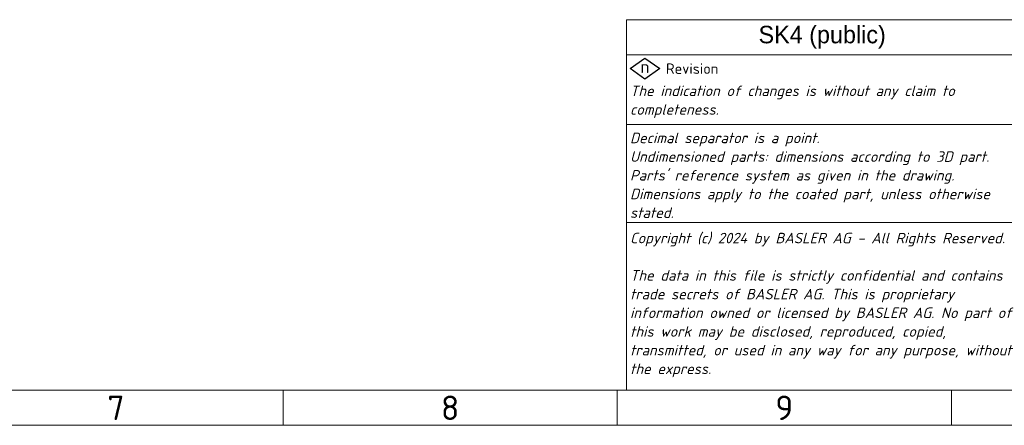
# Model space of a CAD drawing. Header units: millimetres. Extents: x 5 to 589, y 5 to 415.
# Tile 13 of 34: x 307 to 448, y 5 to 63. Entities that reach past the tile are written whole.
import ezdxf
from ezdxf.enums import TextEntityAlignment as Align

# ---------------------------------------------------------------- set-up
doc = ezdxf.new("R2018")
doc.units = ezdxf.units.MM
for name, color, linetype, lineweight in [('Rahmen (ISO)', 7, 'Continuous', 70), ('Symbol (ISO)', 7, 'Continuous', 25), ('Titel (ISO)', 7, 'Continuous', 50)]:
    doc.layers.add(name, color=color, linetype=linetype, lineweight=lineweight)
doc.layers.add('Skizziergeometrie (ISO) rot', color=1, linetype='Continuous', lineweight=25, true_color=0xff0000)
doc.styles.add('Notiztext (ISO)', font='isocpeur.ttf')
doc.styles.add('Textstil18', font='isocpeur.ttf')
doc.styles.add('Textstil49', font='isocpeur.ttf')
doc.styles.add('Textstil61', font='isocpeur.ttf')

# ---------------------------------------------------------------- blocks, each defined once
blk = doc.blocks.new('Schriftfelder Basler Ohne')
at = {"layer": 'Skizziergeometrie (ISO) rot'}
for p, q in [((0.5, 46), (2.64, 47.5)), ((2.64, 47.5), (4.78, 46)), ((2.64, 44.5), (0.5, 46)), ((4.78, 46), (2.64, 44.5))]:
    blk.add_line(p, q, dxfattribs=at)
at = {"layer": 'Titel (ISO)', "lineweight": 18}
for p, q in [((0, 36), (0, 53)), ((0, 53), (56, 53)), ((56, 48), (0, 48)), ((56, 38), (0, 38)), ((0, 36), (0, 32)), ((0, 32), (0, 28)), ((0, 28), (0, 24)), ((0, 24), (0, 20)), ((56, 24), (0, 24)), ((0, 20), (0, 16)), ((0, 16), (0, 12)), ((0, 12), (0, 8)), ((0, 8), (0, 4)), ((0, 0), (0, 4)), ((56, 0), (0, 0))]:
    blk.add_line(p, q, dxfattribs=at)
at = {"layer": 'Symbol (ISO)', "color": 1, "true_color": 0xff0000, "insert": (2.64, 46.27), "char_height": 1.8, "attachment_point": 5, "style": 'Notiztext (ISO)'}
blk.add_mtext('\\fISOCPEUR|b0|i0;\\H1.8000;n', dxfattribs=at)
at = {"layer": 'Symbol (ISO)', "color": 7, "insert": (5.64, 46), "char_height": 1.5, "width": 12.2405, "attachment_point": 4, "style": 'Notiztext (ISO)'}
blk.add_mtext('\\fISOCPEUR|b0|i0;\\H1.5000;Revision', dxfattribs=at)
at = {"layer": 'Titel (ISO)', "char_height": 1.5, "attachment_point": 4, "line_spacing_factor": 1.068348, "style": 'Notiztext (ISO)'}
for s, insert, width in [('\\fISOCPEUR|b0|i1;\\H1.5000;The indication of changes is without any claim to completeness.', (0.5, 41.27), 54.3095), ("\\fISOCPEUR|b0|i1;\\H1.5000;Decimal separator is a point.\\P\\fISOCPEUR|b0|i1;\\H1.5000;Undimensioned parts: dimensions according to 3D part.\\P\\fISOCPEUR|b0|i1;\\H1.5000;Parts' reference system as given in the drawing.\\P\\fISOCPEUR|b0|i1;\\H1.5000;Dimensions apply to the coated part, unless otherwise stated.", (0.5, 30.75), 54.3812), ('\\fISOCPEUR|b0|i1;\\H1.5000;Copyright (c) 2024 by BASLER AG - All Rights Reserved.\\P\\fISOCPEUR|b0|i1;\\H1.5000;\\P\\fISOCPEUR|b0|i1;\\H1.5000;The data in this file is strictly confidential and contains trade secrets of BASLER AG. This is proprietary information owned or licensed by BASLER AG. No part of this work may be disclosed, reproduced, copied, transmitted, or used in any way for any purpose, without the express.', (0.5, 12.2), 54.6401)]:
    blk.add_mtext(s, dxfattribs=dict(at, insert=insert, width=width))
at = {"layer": 'Titel (ISO)'}
for tag, height, style, p in [('SPI_Sicherheitsklasse', 2.5, 'Textstil18', (28, 50.5)), ('SPI_Bearbeitungsdatum', 1.5, 'Textstil61', (73.5, 28)), ('SPI_Pruefdatum', 1.5, 'Textstil61', (73.5, 22.67))]:
    blk.add_attdef(tag, text='', height=height, dxfattribs=dict(at, style=style)).set_placement(p, align=Align.MIDDLE_CENTER)
at = {"layer": 'Titel (ISO)', "style": 'Textstil18'}
for tag, p in [('SPI_Halbzeug1', (100.8, 45.8)), ('SPI_Werkstoff', (100.8, 39.3))]:
    blk.add_attdef(tag, text='', height=2.5, dxfattribs=at).set_placement(p, align=Align.TOP_LEFT)
at = {"layer": 'Titel (ISO)', "style": 'Textstil61'}
for tag, p in [('SPI_Bearbeiter', (81.8, 28)), ('SPI_Pruefer', (81.8, 22.67))]:
    blk.add_attdef(tag, text='', height=1.5, dxfattribs=at).set_placement(p, align=Align.MIDDLE_LEFT)
for tag, p in [('Blattnummer', (189.2, 11.5)), ('Anzahl_der_Blätter', (189.2, 6.5))]:
    blk.add_attdef(tag, text='', height=1.5, dxfattribs=at).set_placement(p, align=Align.MIDDLE_RIGHT)
at = {"layer": 'Titel (ISO)', "color": 9, "true_color": 0xc0c0c0, "style": 'Textstil49'}
blk.add_attdef('SPI_Resources', text='', height=1, dxfattribs=at).set_placement((189.2, -2), align=Align.MIDDLE_RIGHT)
blk = doc.blocks.new('Ränder Basler-A2')
at = {"layer": 'Rahmen (ISO)', "lineweight": 18}
for p, q in [((584, 10), (10, 10)), ((344.83, 10), (344.83, 5)), ((392.67, 10), (392.67, 5)), ((440.5, 10), (440.5, 5))]:
    blk.add_line(p, q, dxfattribs=at)
at = {"layer": 'Rahmen (ISO)', "color": 7, "lineweight": 18}
blk.add_line((5, 5), (589, 5), dxfattribs=at)
at = {"layer": 'Rahmen (ISO)', "char_height": 3.5, "attachment_point": 5, "style": 'Notiztext (ISO)'}
for s, insert in [('\\fISOCPEUR|b0|i0;7', (320.92, 7.5)), ('\\fISOCPEUR|b0|i0;8', (368.75, 7.5)), ('\\fISOCPEUR|b0|i0;9', (416.58, 7.5))]:
    blk.add_mtext(s, dxfattribs=dict(at, insert=insert))

msp = doc.modelspace()

# ---------------------------------------------------------------- block references
msp.add_blockref('Ränder Basler-A2', (0, 0))
ref = msp.add_blockref('Schriftfelder Basler Ohne', (394, 10))
lines = msp.add_mtext('SK4 (public)', dxfattribs={"layer": 'Titel (ISO)', "insert": (422, 60.5), "char_height": 2.5000500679, "attachment_point": 5, "style": 'Textstil18'})
ref.add_attrib('SPI_Sicherheitsklasse', '', (422, 60.5)).embed_mtext(lines)

doc.saveas('drawing.dxf')
